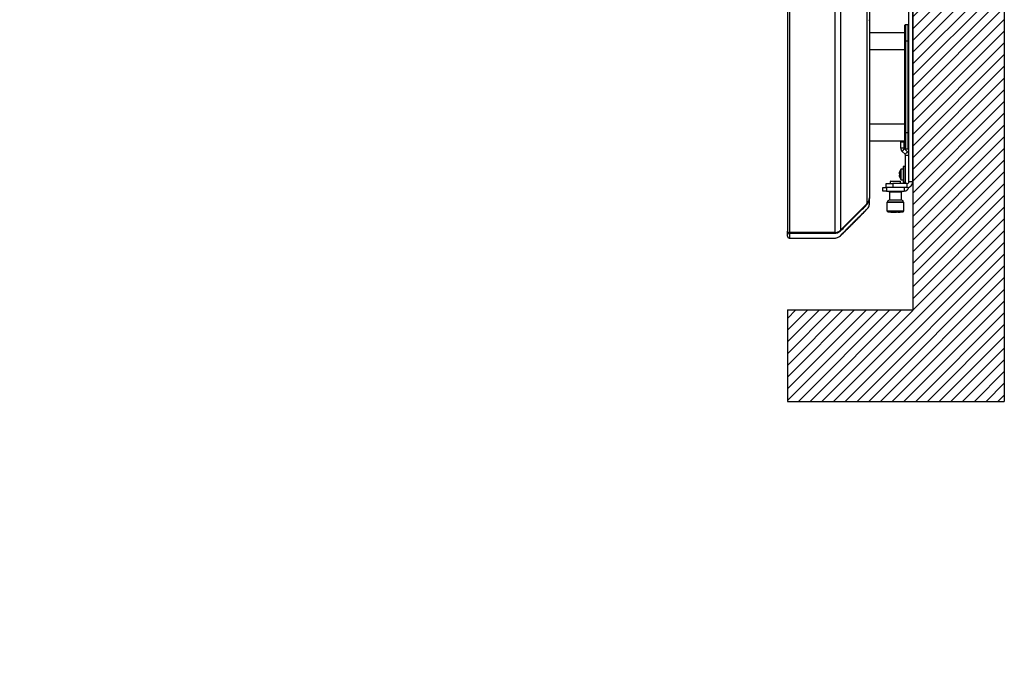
# Paper-space layout 'Sheet3' of a CAD drawing. Header units: millimetres. Extents: x 0 to 844, y -2 to 552.
# Tile 4 of 14: x 351 to 426, y 188 to 238. Entities that reach past the tile are written whole.
import ezdxf

# ---------------------------------------------------------------- set-up
doc = ezdxf.new("R2010")
doc.units = ezdxf.units.MM
doc.styles.add('SLDTEXTSTYLE0', font='GOTHIC.TTF', dxfattribs={"width": 0.913})
doc.dimstyles.new('SLDDIMSTYLE9', dxfattribs={"dimtxt": 3.5, "dimasz": 3.9624, "dimexe": 0, "dimexo": 0.0625, "dimgap": 0.875, "dimtad": 0, "dimtih": 1, "dimtoh": 1, "dimdec": 0, "dimlfac": 10, "dimrnd": 1e-09, "dimzin": 12, "dimdsep": 46, "dimtxsty": 'SLDTEXTSTYLE0', "dimsah": 1, "dimcen": 0.09, "dimadec": 0, "dimazin": 3, "dimtfac": 1, "dimtdec": 3, "dimtmove": 0, "dimatfit": 0, "dimfxl": 1, "dimfrac": 2, "dimtolj": 1, "dimtzin": 12, "dimarcsym": 0})

# ---------------------------------------------------------------- blocks, each defined once
blk = doc.blocks.new('_D_51')
at = {"color": 7, "linetype": 'Continuous', "lineweight": 0}
for p, q in [((322.64, 219.699), (322.64, 165.772)), ((327.74, 214.199), (327.74, 165.772)), ((347.689, 179.545), (346.623, 179.545)), ((346.623, 179.545), (346.623, 173.988)), ((354.154, 179.545), (355.221, 179.545)), ((355.221, 179.545), (355.221, 173.988)), ((346.623, 173.988), (347.689, 173.988)), ((355.221, 173.988), (354.154, 173.988)), ((322.64, 168.947), (309.94, 168.947)), ((327.74, 168.947), (344.926, 168.947))]:
    blk.add_line(p, q, dxfattribs=at)
at = {"color": 7, "linetype": 'Continuous', "lineweight": 18}
for points in [[(322.64, 168.947), (318.677, 169.608), (318.677, 168.287)], [(327.74, 168.947), (331.702, 168.287), (331.702, 169.608)]]:
    blk.add_solid(points, dxfattribs=at)
at = {"color": 7, "linetype": 'Continuous', "lineweight": 18, "char_height": 3.5, "attachment_point": 1, "style": 'SLDTEXTSTYLE0'}
for s, insert in [('2.0', (347.689, 178.459)), ('51', (345.556, 173.223)), (' MINIMUM', (356.287, 173.276)), (' [4.0]', (345.556, 167.666)), ('102 RECOMMENDED', (345.556, 162.11))]:
    blk.add_mtext(s, dxfattribs=dict(at, insert=insert))

psp = doc.layouts.new('Sheet3')

# ---------------------------------------------------------------- hatches: boundary and pattern name
at = {"linetype": 'Continuous'}
h = psp.add_hatch(dxfattribs=at)
h.set_pattern_fill('ANSI31', scale=0.2, style=0)
h.paths.add_polyline_path([(426.28, 208.465), (426.28, 362.883), (409.688, 362.883), (409.688, 355.883), (419.28, 355.883), (419.28, 215.465), (409.688, 215.465), (409.688, 208.465)], flags=0)

# ---------------------------------------------------------------- linework, layer by layer
at = {"color": 7, "linetype": 'Continuous', "lineweight": 25}
for p, q in [((426.28, 362.883), (426.28, 208.465)), ((419.28, 355.883), (419.28, 215.465)), ((409.688, 349.814), (409.688, 221.534)), ((409.838, 349.964), (409.838, 221.384)), ((413.305, 349.964), (413.305, 221.384)), ((413.754, 349.778), (413.754, 221.57)), ((415.77, 347.762), (415.77, 223.586)), ((415.956, 347.313), (415.956, 224.035)), ((418.976, 225.283), (418.976, 246.327)), ((419.28, 225.283), (419.28, 246.327)), ((415.974, 237.575), (415.974, 236.666)), ((418.672, 236.666), (415.956, 236.666)), ((418.722, 237.301), (418.672, 237.251)), ((418.672, 236.031), (418.672, 237.251)), ((418.722, 237.301), (418.722, 236.031)), ((418.722, 237.301), (418.926, 237.301)), ((418.926, 236.031), (418.926, 237.301)), ((418.976, 237.251), (418.926, 237.301)), ((418.722, 236.031), (418.672, 236.031)), ((418.672, 229.046), (418.672, 236.031)), ((418.722, 236.031), (418.722, 229.046)), ((418.926, 236.031), (418.722, 236.031)), ((418.976, 236.031), (418.926, 236.031)), ((418.926, 229.046), (418.926, 236.031)), ((415.956, 235.396), (418.672, 235.396)), ((418.672, 229.681), (415.956, 229.681)), ((415.956, 228.411), (418.672, 228.411)), ((418.36, 228.311), (418.36, 228.411)), ((418.36, 227.85), (418.36, 228.311)), ((418.626, 228.311), (418.36, 228.311)), ((418.626, 228.411), (418.626, 228.311)), ((418.626, 227.85), (418.626, 228.311)), ((418.672, 229.046), (418.722, 229.046)), ((418.672, 227.826), (418.672, 229.046)), ((418.722, 229.046), (418.722, 227.776)), ((418.722, 229.046), (418.926, 229.046)), ((418.926, 227.776), (418.926, 229.046)), ((418.926, 229.046), (418.976, 229.046)), ((418.626, 227.85), (418.36, 227.85)), ((418.466, 227.595), (418.654, 227.783)), ((418.466, 227.595), (418.683, 227.379)), ((418.654, 227.783), (418.87, 227.567)), ((418.672, 227.826), (418.722, 227.776)), ((418.683, 227.379), (418.87, 227.567)), ((418.926, 227.776), (418.722, 227.776)), ((418.926, 227.776), (418.976, 227.826)), ((418.71, 225.131), (418.71, 227.312)), ((418.71, 227.312), (418.976, 227.312)), ((418.54, 226.233), (418.392, 226.233)), ((418.68, 226.433), (418.54, 226.433)), ((418.54, 226.433), (418.54, 225.233)), ((418.68, 226.433), (418.68, 225.233)), ((418.71, 226.189), (418.68, 226.189)), ((419.28, 226.289), (419.28, 226.289)), ((419.28, 226.061), (419.28, 226.289)), ((419.28, 226.061), (419.28, 226.061)), ((419.28, 225.605), (419.28, 226.061)), ((417.588, 225.331), (417.553, 225.296)), ((417.553, 225.296), (417.553, 225.131)), ((418.343, 225.296), (417.553, 225.296)), ((417.588, 225.331), (418.308, 225.331)), ((418.261, 225.876), (418.233, 225.879)), ((418.233, 225.787), (418.261, 225.789)), ((418.26, 226.029), (418.261, 226.028)), ((418.261, 225.638), (418.26, 225.637)), ((418.343, 225.296), (418.308, 225.331)), ((418.343, 225.131), (418.343, 225.296)), ((418.392, 225.433), (418.54, 225.433)), ((418.68, 225.477), (418.71, 225.477)), ((418.976, 225.283), (419.28, 225.283)), ((419.28, 225.605), (419.28, 225.605)), ((419.28, 225.377), (419.28, 225.605)), ((419.28, 225.377), (419.28, 225.377)), ((419.28, 225.283), (419.28, 225.083)), ((416.976, 224.561), (416.976, 224.827)), ((416.976, 224.827), (417.248, 224.827)), ((417.276, 224.561), (416.976, 224.561)), ((417.248, 224.827), (417.248, 225.131)), ((417.248, 225.131), (417.748, 225.131)), ((417.748, 224.827), (417.248, 224.827)), ((417.276, 224.827), (417.276, 224.561)), ((417.276, 224.561), (418.615, 224.561)), ((417.425, 224.561), (417.491, 224.48)), ((417.748, 225.131), (417.748, 224.827)), ((418.824, 225.131), (417.748, 225.131)), ((418.824, 224.827), (417.748, 224.827)), ((418.405, 224.48), (418.47, 224.561)), ((418.54, 225.233), (418.68, 225.233)), ((418.615, 224.827), (418.615, 224.561)), ((418.824, 225.131), (418.824, 224.827)), ((419.234, 225.083), (419.28, 225.083)), ((415.956, 224.035), (415.956, 224.014)), ((415.956, 224.014), (415.956, 223.995)), ((417.491, 224.48), (417.491, 223.855)), ((418.405, 224.48), (417.491, 224.48)), ((418.405, 223.855), (418.405, 224.48)), ((413.754, 221.57), (415.77, 223.586)), ((415.77, 223.171), (413.754, 221.155)), ((417.327, 223.724), (417.295, 223.691)), ((417.295, 223.691), (417.295, 223.041)), ((418.601, 223.691), (417.295, 223.691)), ((417.295, 223.041), (417.36, 222.976)), ((417.295, 223.041), (418.601, 223.041)), ((418.185, 223.724), (417.327, 223.724)), ((418.568, 223.724), (418.185, 223.724)), ((418.536, 222.976), (418.601, 223.041)), ((418.601, 223.691), (418.568, 223.724)), ((418.601, 223.041), (418.601, 223.691)), ((417.36, 222.976), (418.536, 222.976)), ((417.572, 222.976), (417.589, 222.935)), ((417.589, 222.935), (418.023, 222.935)), ((418.029, 222.976), (418.023, 222.935)), ((418.143, 222.935), (418.023, 222.935)), ((418.143, 222.935), (418.15, 222.976)), ((418.143, 222.935), (418.307, 222.935)), ((418.307, 222.935), (418.323, 222.976)), ((409.691, 221.132), (409.688, 221.223)), ((409.688, 221.119), (409.688, 221.219)), ((409.691, 221.481), (409.691, 221.504)), ((409.691, 221.109), (409.691, 221.132)), ((413.305, 221.384), (409.838, 221.384)), ((409.838, 220.969), (413.305, 220.969)), ((409.842, 221.336), (409.851, 221.336)), ((409.842, 220.965), (409.851, 220.965)), ((409.851, 220.965), (409.851, 220.965)), ((409.688, 215.465), (419.28, 215.465)), ((409.688, 215.465), (409.688, 208.465)), ((409.688, 208.465), (426.28, 208.465))]:
    psp.add_line(p, q, dxfattribs=at)
at = {"color": 8, "linetype": 'Continuous', "lineweight": 25}
for p, q in [((418.353, 225.453), (418.353, 226.213)), ((418.392, 225.433), (418.392, 226.233)), ((415.956, 224.014), (415.956, 224.014)), ((413.746, 221.562), (413.777, 221.545)), ((409.691, 221.504), (409.691, 221.504)), ((409.851, 221.336), (409.851, 221.384)), ((413.305, 221.384), (413.304, 221.336)), ((413.304, 220.969), (413.304, 220.965)), ((413.774, 221.175), (413.777, 221.173))]:
    psp.add_line(p, q, dxfattribs=at)
at = {"color": 7, "linetype": 'Continuous', "lineweight": 25, "flags": 128}
for points in [[(409.851, 221.336), (410.447, 221.336), (411.682, 221.336), (412.504, 221.336), (413.304, 221.336)], [(409.851, 220.965), (410.447, 220.965), (411.682, 220.965), (412.504, 220.965), (413.304, 220.965)], [(409.851, 220.965), (410.447, 220.965), (411.682, 220.965), (412.504, 220.965), (413.304, 220.965)]]:
    psp.add_lwpolyline(points, dxfattribs=at)
at = {"color": 7, "linetype": 'Continuous', "lineweight": 25}
for centre, radius, start, end in [((415.791, 237.575), 0.182, 0, 25.04051), ((418.721, 227.85), 0.361, 180, 225), ((418.721, 227.85), 0.0949, 180, 225), ((418.615, 227.312), 0.361, 0, 45), ((418.615, 227.312), 0.0949, 0, 45), ((418.88, 225.833), 0.65, 144.21696, 162.47183), ((418.392, 226.185), 0.048, 90, 144.21696), ((418.884, 225.833), 0.652, 162.63227, 175.94341), ((418.884, 225.833), 0.652, 184.05659, 197.36773), ((419.037, 225.833), 0.777, 176.78738, 183.21262), ((418.88, 225.833), 0.65, 197.52817, 215.78304), ((418.392, 225.481), 0.048, 215.78304, 270), ((418.824, 225.283), 0.456, 270, 0), ((418.824, 225.283), 0.152, 270, 0), ((418.615, 224.922), 0.361, 270, 348.62626), ((415.321, 224.035), 0.635, 315, 0), ((417.458, 223.724), 0.131, 90, 180), ((418.438, 223.724), 0.131, 0, 90), ((409.838, 221.534), 0.15, 180, 270), ((413.305, 222.019), 0.635, 270, 315), ((409.838, 221.119), 0.15, 180, 270), ((413.305, 221.604), 0.635, 270, 275.62676)]:
    psp.add_arc(centre, radius, start, end, dxfattribs=at)
for points, knots in [([(415.793, 223.562), (415.826, 223.606), (415.89, 223.689), (415.945, 223.836), (415.952, 223.939), (415.956, 223.996)], [0, 0, 0, 0, 0.324949, 0.623249, 1, 1, 1, 1]), ([(415.956, 223.626), (415.956, 223.627), (415.956, 223.632), (415.956, 223.659), (415.956, 223.737), (415.956, 223.854), (415.956, 223.946), (415.956, 223.985), (415.956, 223.997)], [0, 0, 0, 0, 0.0627968, 0.2084247, 0.4992637, 0.7901028, 0.935789, 1, 1, 1, 1]), ([(418.135, 223.855), (418.076, 223.855), (417.985, 223.855), (417.856, 223.855), (417.759, 223.855), (417.67, 223.855), (417.573, 223.855), (417.481, 223.855), (417.466, 223.855), (417.458, 223.855)], [0, 0, 0, 0, 0.193195, 0.297195, 0.403403, 0.50961, 0.61361, 0.806805, 1, 1, 1, 1]), ([(418.437, 223.855), (418.436, 223.855), (418.433, 223.855), (418.403, 223.855), (418.356, 223.855), (418.273, 223.855), (418.19, 223.855), (418.135, 223.855)], [0, 0, 0, 0, 0.158125, 0.333579, 0.509034, 0.680842, 1, 1, 1, 1]), ([(413.777, 221.545), (413.885, 221.653), (414.23, 221.998), (414.694, 222.462), (415.16, 222.928), (415.487, 223.255), (415.695, 223.463), (415.793, 223.562)], [0, 0, 0, 0, 0.160326, 0.513754, 0.690468, 0.853207, 1, 1, 1, 1]), ([(413.777, 221.173), (413.885, 221.281), (414.23, 221.626), (414.694, 222.091), (415.16, 222.556), (415.487, 222.883), (415.695, 223.092), (415.793, 223.19)], [0, 0, 0, 0, 0.160326, 0.513754, 0.690468, 0.853207, 1, 1, 1, 1]), ([(413.777, 221.173), (413.881, 221.277), (414.223, 221.619), (414.684, 222.08), (415.151, 222.547), (415.482, 222.878), (415.693, 223.09), (415.793, 223.19)], [0, 0, 0, 0, 0.154969, 0.508396, 0.68511, 0.85056, 1, 1, 1, 1]), ([(415.793, 223.19), (415.834, 223.245), (415.903, 223.34), (415.95, 223.49), (415.954, 223.58), (415.956, 223.626)], [0, 0, 0, 0, 0.404462, 0.698469, 1, 1, 1, 1]), ([(409.688, 221.534), (409.688, 221.523), (409.688, 221.488), (409.688, 221.434), (409.688, 221.374), (409.688, 221.322), (409.688, 221.28), (409.688, 221.242), (409.688, 221.23), (409.688, 221.223)], [0, 0, 0, 0, 0.069077, 0.215208, 0.361334, 0.507232, 0.653125, 0.799024, 1, 1, 1, 1]), ([(413.304, 221.336), (413.356, 221.34), (413.46, 221.347), (413.62, 221.411), (413.718, 221.485), (413.769, 221.537), (413.777, 221.545)], [0, 0, 0, 0, 0.267087, 0.535528, 0.927625, 1, 1, 1, 1]), ([(409.691, 221.481), (409.692, 221.469), (409.695, 221.436), (409.717, 221.392), (409.758, 221.357), (409.799, 221.339), (409.829, 221.337), (409.842, 221.336)], [0, 0, 0, 0, 0.17566, 0.502372, 0.680491, 0.859759, 1, 1, 1, 1]), ([(409.691, 221.109), (409.691, 221.109), (409.692, 221.109), (409.692, 221.113), (409.692, 221.151), (409.692, 221.198), (409.692, 221.256), (409.692, 221.36), (409.691, 221.436), (409.691, 221.481)], [0, 0, 0, 0, 0.1125725, 0.2854777, 0.4329598, 0.486197, 0.6359839, 0.7860176, 1, 1, 1, 1]), ([(409.691, 221.109), (409.695, 221.086), (409.701, 221.048), (409.734, 221.004), (409.773, 220.978), (409.81, 220.966), (409.834, 220.965), (409.842, 220.965)], [0, 0, 0, 0, 0.351954, 0.573421, 0.745364, 0.918295, 1, 1, 1, 1]), ([(409.842, 221.336), (409.842, 221.334), (409.842, 221.283), (409.842, 221.188), (409.842, 221.097), (409.842, 221.025), (409.842, 220.982), (409.842, 220.969), (409.842, 220.965)], [0, 0, 0, 0, 0.013399, 0.270425, 0.522412, 0.611203, 0.863375, 1, 1, 1, 1]), ([(413.304, 220.965), (413.348, 220.967), (413.444, 220.973), (413.597, 221.028), (413.707, 221.102), (413.763, 221.159), (413.777, 221.173)], [0, 0, 0, 0, 0.226447, 0.49374, 0.870562, 1, 1, 1, 1])]:
    psp.add_open_spline(points, degree=3, knots=knots, dxfattribs=at)
at = {"color": 8, "linetype": 'Continuous', "lineweight": 25}
psp.add_open_spline([(415.763, 223.578), (415.772, 223.573), (415.782, 223.568), (415.792, 223.562), (415.793, 223.562)], degree=3, knots=[0, 0, 0, 0, 0.955628, 1, 1, 1, 1], dxfattribs=at)

# ---------------------------------------------------------------- dimensions: what is measured, and where the dimension line sits
at = {"color": 7, "linetype": 'Continuous', "lineweight": 18}
dim = psp.add_linear_dim(base=(327.74, 168.947), p1=(322.64, 220.969), p2=(327.74, 215.469), text='<> MINIMUM\\P [4.0]\\P102 RECOMMENDED', dimstyle='SLDDIMSTYLE9', dxfattribs=at)
dim.commit()
dim.dimension.update_dxf_attribs({"geometry": '_D_51', "text_midpoint": (368.661, 168.947), "dimtype": 160})

doc.saveas('drawing.dxf')
